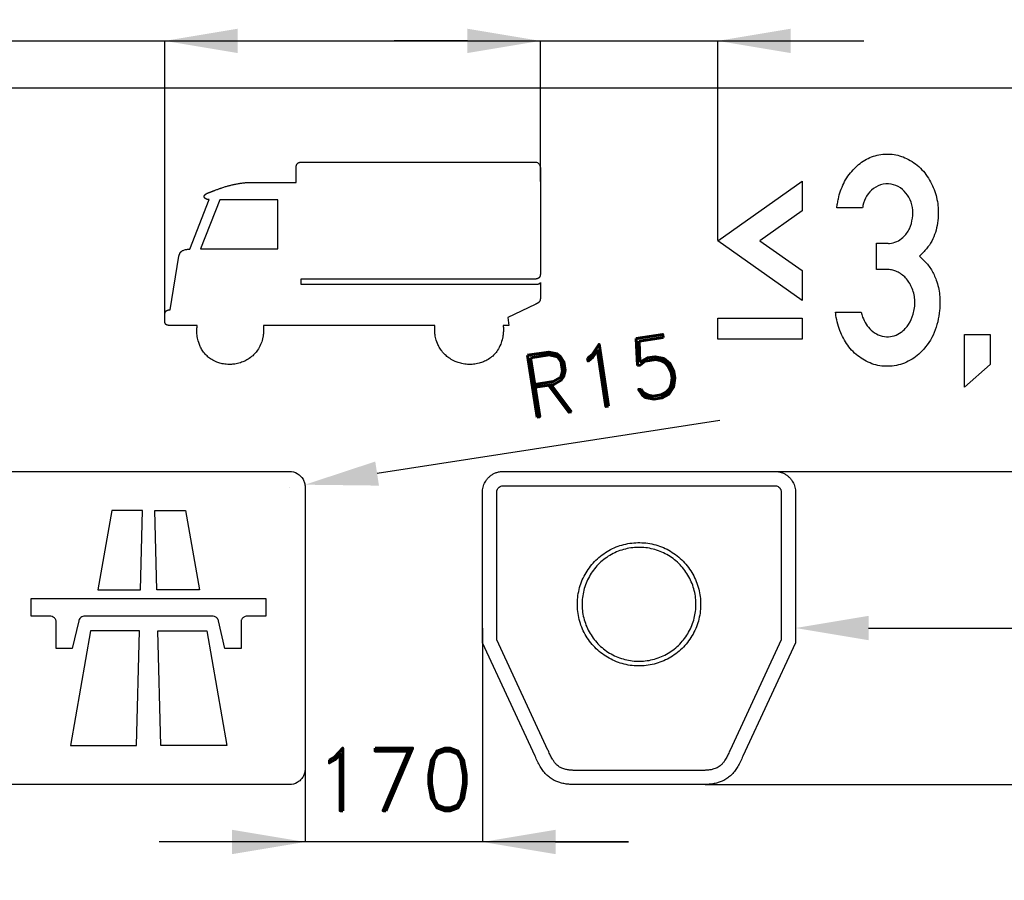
# Model space of a CAD drawing. Header units: millimetres. Extents: x -411 to 11679, y -762 to 3466.
# Tile 6 of 19: x 891 to 1835, y 1901 to 2725. Entities that reach past the tile are written whole.
import ezdxf

# ---------------------------------------------------------------- set-up
doc = ezdxf.new("R2010")
doc.units = ezdxf.units.MM
doc.header["$LTSCALE"] = 5
doc.layers.add('Kóty', color=2, linetype='Continuous')
doc.layers.add('Značka', color=7, linetype='Continuous')
doc.styles.get("Standard").update_dxf_attribs({"font": 'romand.shx', "height": 60})
doc.dimstyles.get("Standard").update_dxf_attribs({"dimtxt": 60, "dimasz": 70, "dimexe": 0.18, "dimexo": 0.0625, "dimgap": 30, "dimtad": 1, "dimdec": 0, "dimzin": 0, "dimdsep": 46, "dimtxsty": 'Standard', "dimcen": 0.09, "dimadec": 0, "dimazin": 0, "dimtfac": 1, "dimtdec": 0, "dimtofl": 0, "dimtmove": 0, "dimatfit": 3, "dimfxl": 1, "dimtolj": 1, "dimtzin": 0, "dimarcsym": 0})

# ---------------------------------------------------------------- blocks, each defined once
blk = doc.blocks.new('*D7')
at = {"layer": 'Defpoints', "color": 0, "transparency": 16777216}
for p in [(1615.28, 2292.5), (2650, 2292.5), (1548.26, 1992.5)]:
    blk.add_point(p, dxfattribs=at)
at = {"layer": 'Kóty', "color": 0, "lineweight": -2, "transparency": 16777216}
for p, q in [((1615.34, 2292.5), (2650.18, 2292.5)), ((2650, 2062.5), (2650, 2222.5)), ((1548.32, 1992.5), (2650.18, 1992.5))]:
    blk.add_line(p, q, dxfattribs=at)
at = {"layer": 'Kóty', "color": 0, "transparency": 16777216}
for points in [[(2638.33, 2222.5), (2661.67, 2222.5), (2650, 2292.5)], [(2638.33, 2062.5), (2661.67, 2062.5), (2650, 1992.5)]]:
    blk.add_solid(points, dxfattribs=at)
at = {"layer": 'Kóty', "color": 0, "transparency": 16777216, "insert": (2590, 2142.5), "char_height": 60, "attachment_point": 5, "rotation": 90}
blk.add_mtext('\\A1;300', dxfattribs=at)
blk = doc.blocks.new('*D12')
at = {"layer": 'Defpoints', "color": 0, "transparency": 16777216}
for p in [(1030.47, 2705), (860.47, 2456.74), (1030.47, 2439.32)]:
    blk.add_point(p, dxfattribs=at)
at = {"layer": 'Kóty', "color": 0, "lineweight": -2, "transparency": 16777216}
for p, q in [((790.47, 2705), (720.47, 2705)), ((860.47, 2456.8), (860.47, 2705.18)), ((1030.47, 2439.39), (1030.47, 2705.18)), ((1100.47, 2705), (1170.47, 2705))]:
    blk.add_line(p, q, dxfattribs=at)
at = {"layer": 'Kóty', "color": 0, "transparency": 16777216}
for points in [[(790.47, 2716.67), (790.47, 2693.33), (860.47, 2705)], [(1100.47, 2716.67), (1100.47, 2693.33), (1030.47, 2705)]]:
    blk.add_solid(points, dxfattribs=at)
at = {"layer": 'Kóty', "color": 0, "transparency": 16777216, "insert": (945.47, 2765), "char_height": 60, "attachment_point": 5}
blk.add_mtext('\\A1;170', dxfattribs=at)
blk = doc.blocks.new('*D13')
at = {"layer": 'Defpoints', "color": 0, "transparency": 16777216}
for p in [(1390.47, 2705), (1390.47, 2570.09), (1030.47, 2438.76)]:
    blk.add_point(p, dxfattribs=at)
at = {"layer": 'Kóty', "color": 0, "lineweight": -2, "transparency": 16777216}
for p, q in [((1030.47, 2438.82), (1030.47, 2705.18)), ((1100.47, 2705), (1320.47, 2705)), ((1390.47, 2570.15), (1390.47, 2705.18))]:
    blk.add_line(p, q, dxfattribs=at)
at = {"layer": 'Kóty', "color": 0, "transparency": 16777216}
for points in [[(1100.47, 2716.67), (1100.47, 2693.33), (1030.47, 2705)], [(1320.47, 2716.67), (1320.47, 2693.33), (1390.47, 2705)]]:
    blk.add_solid(points, dxfattribs=at)
at = {"layer": 'Kóty', "color": 0, "transparency": 16777216, "insert": (1210.47, 2765), "char_height": 60, "attachment_point": 5}
blk.add_mtext('\\A1;360', dxfattribs=at)
blk = doc.blocks.new('*D15')
at = {"layer": 'Defpoints', "color": 0, "transparency": 16777216}
for p in [(1150, 2277.5), (1164.82, 2279.79)]:
    blk.add_point(p, dxfattribs=at)
at = {"layer": 'Kóty', "color": 0, "lineweight": -2, "transparency": 16777216}
for p, q in [((1562.42, 2341.18), (1234, 2290.47)), ((1149.91, 2277.5), (1150.09, 2277.5)), ((1150, 2277.41), (1150, 2277.59))]:
    blk.add_line(p, q, dxfattribs=at)
at = {"layer": 'Kóty', "color": 0, "transparency": 16777216}
blk.add_solid([(1232.22, 2302), (1235.78, 2278.94), (1164.82, 2279.79)], dxfattribs=at)
at = {"layer": 'Kóty', "color": 0, "transparency": 16777216, "insert": (1448.79, 2384.34), "char_height": 60, "attachment_point": 5, "rotation": 8.77697}
blk.add_mtext('\\A1;R15', dxfattribs=at)

msp = doc.modelspace()

# ---------------------------------------------------------------- linework, layer by layer
at = {"layer": 'Kóty'}
for p, q in [((445.47, 2705.18), (1700.47, 2705)), ((1320.47, 2705), (1250.47, 2705)), ((1390.47, 2570.153), (1390.47, 2705.18)), ((1560.47, 2513.633), (1560.47, 2705.18)), ((1165, 2142.438), (1165, 1937.32)), ((1335, 2142.438), (1335, 1937.32)), ((1635, 2142.562), (1635, 2142.68)), ((1635, 2142.617), (1635, 2142.32)), ((1705, 2142.5), (2305, 2142.5)), ((1475, 1937.5), (1025, 1937.5)), ((1405, 1937.5), (1475, 1937.5))]:
    msp.add_line(p, q, dxfattribs=at)
for points in [[(1320.47, 2716.667), (1320.47, 2693.333), (1390.47, 2705)], [(1630.47, 2716.667), (1630.47, 2693.333), (1560.47, 2705)], [(1705, 2154.167), (1705, 2130.833), (1635, 2142.5)], [(1095, 1949.167), (1095, 1925.833), (1165, 1937.5)], [(1405, 1949.167), (1405, 1925.833), (1335, 1937.5)]]:
    msp.add_solid(points, dxfattribs=at)
at = {"layer": 'Značka', "color": 5}
for points in [[(125, 1335), (125, 2610), (125.001, 2610.2), (125.002, 2610.39, -0.0321833), (125.454, 2616.85, -0.0354404), (126.772, 2623.19, -0.0362574), (128.847, 2629.33, -0.0344292), (131.764, 2635.11, -0.0337112), (135.358, 2640.5, -0.0340965), (139.645, 2645.36, -0.034216), (144.497, 2649.65, -0.0342259), (149.887, 2653.24), (155.674, 2656.13), (161.806, 2658.23), (168.154, 2659.57), (174.607, 2660), (174.804, 2660), (175, 2660), (2325, 2660)], [(1697.97, 2445.06), (1698.62, 2442.73, 0.0137806), (1699.35, 2440.42, 0.0601142), (1702.65, 2433.69, 0.0697726), (1707.6, 2427.98, 0.0825594), (1714.38, 2423.46, 0.0995781), (1722.21, 2421.62, 0.0931066), (1729.58, 2422.53, 0.0814369), (1736.25, 2425.9, 0.101111), (1743.45, 2433.43, 0.0752149), (1747.69, 2443.12, 0.083059), (1749.39, 2455.57, 0.092756), (1746.72, 2467.79, 0.0842296), (1741.42, 2476.9, 0.104839), (1733.31, 2483.35, 0.0502634), (1729.23, 2485.06, 0.0505879), (1724.9, 2485.92), (1723.94, 2486), (1722.97, 2486.06), (1712.49, 2486.06), (1712.49, 2511.06), (1723.34, 2511.06), (1724.27, 2511.03), (1725.19, 2511.02, 0.105192), (1731.97, 2512.7, 0.0795176), (1737.88, 2516.79, 0.100498), (1744.15, 2525.05, 0.0833774), (1747.06, 2535.02, 0.0813436), (1747.05, 2545.38, 0.0915791), (1743.53, 2555.13, 0.0924733), (1737.46, 2562.73, 0.116366), (1728.99, 2567.21, 0.12218), (1719.03, 2567.61, 0.113933), (1709.82, 2563.5, 0.105722), (1703.16, 2556.33, 0.0858689), (1699.65, 2547.29), (1699.4, 2546.15), (1699.17, 2545), (1674.56, 2545, -0.0040126), (1675.23, 2549.33, -0.0120649), (1676.05, 2553.65, -0.0618877), (1681.19, 2568.49, -0.0763862), (1690.21, 2581.44, -0.0790237), (1701.41, 2590.72, -0.0901691), (1714.95, 2595.77, -0.0913958), (1729.41, 2596.12, -0.0860171), (1743.16, 2591.48, -0.090025), (1756.15, 2581.6, -0.0745431), (1765.33, 2568.04, -0.0684636), (1770.6, 2553.19, -0.0665008), (1771.72, 2537.35, -0.0782209), (1768.3, 2519.38, -0.1023), (1759.08, 2504.08, -0.0193088), (1756.45, 2501.28), (1753.68, 2498.6), (1756.25, 2496.35), (1758.73, 2494, -0.0578461), (1765.26, 2485.57, -0.0524943), (1769.83, 2475.88, -0.0655461), (1773.14, 2461.58, -0.0527368), (1773, 2446.73, -0.076081), (1767.94, 2425.59, -0.103116), (1756.02, 2407.75, -0.0869684), (1743.12, 2398.02, -0.0962115), (1727.68, 2393.5, -0.0946051), (1712.07, 2394.58, -0.0884935), (1697.81, 2401.12, -0.0830978), (1686.25, 2411.78, -0.0695394), (1678.4, 2425.4, -0.0360157), (1675.5, 2433.59, -0.0348343), (1673.8, 2442.06), (1673.6, 2443.56), (1673.42, 2445.06), (1697.97, 2445.06)], [(1289.44, 2432.33), (1125.07, 2432.33), (1125.07, 2432.27), (1125.07, 2432.21), (1125.1, 2431.76), (1125.12, 2431.32), (1125.14, 2430.9), (1125.16, 2430.47), (1125.17, 2430.05), (1125.19, 2429.63), (1125.19, 2429.29), (1125.2, 2428.95), (1125.21, 2428.59), (1125.21, 2428.23), (1125.21, 2428.16), (1125.21, 2428.1), (1125.21, 2427.86), (1125.2, 2427.62, -0.0035577), (1125.19, 2427.14), (1125.18, 2426.66, -0.0078405), (1125.11, 2425.47, -0.0081733), (1125.01, 2424.27, -0.0115686), (1124.82, 2422.68, -0.0120307), (1124.55, 2421.09), (1124.22, 2419.53), (1123.8, 2417.98), (1123.42, 2416.75), (1122.99, 2415.55), (1122.36, 2414.07), (1121.67, 2412.63), (1120.97, 2411.25), (1120.2, 2409.91), (1119.5, 2408.82), (1118.75, 2407.77), (1117.95, 2406.76), (1117.11, 2405.78), (1116.41, 2405.02), (1115.68, 2404.29), (1114.73, 2403.42), (1113.75, 2402.58), (1112.59, 2401.65), (1111.39, 2400.78), (1110.35, 2400.1), (1109.29, 2399.46), (1108.21, 2398.87), (1107.1, 2398.31), (1106.2, 2397.9), (1105.29, 2397.52), (1104.13, 2397.09), (1102.96, 2396.69), (1101.56, 2396.26), (1100.13, 2395.89), (1098.94, 2395.63), (1097.73, 2395.41), (1096.52, 2395.24), (1095.3, 2395.12), (1094.33, 2395.05), (1093.35, 2395.02), (1092.12, 2395.01), (1090.9, 2395.05), (1089.45, 2395.13), (1088, 2395.28), (1086.8, 2395.45), (1085.6, 2395.67), (1084.42, 2395.93), (1083.25, 2396.24), (1082.32, 2396.52), (1081.4, 2396.84), (1080.26, 2397.27), (1079.14, 2397.75), (1077.81, 2398.37), (1076.5, 2399.06), (1075.44, 2399.68), (1074.41, 2400.35), (1073.41, 2401.06), (1072.45, 2401.82), (1071.7, 2402.45), (1070.97, 2403.12), (1070.11, 2403.98), (1069.28, 2404.88), (1068.42, 2405.88), (1067.6, 2406.92), (1066.96, 2407.82), (1066.36, 2408.74), (1065.79, 2409.69), (1065.26, 2410.65), (1064.86, 2411.44), (1064.48, 2412.24), (1064.05, 2413.25), (1063.64, 2414.28), (1063.06, 2415.9), (1062.56, 2417.55), (1062.2, 2418.94), (1061.9, 2420.34), (1061.66, 2421.76), (1061.48, 2423.18), (1061.37, 2424.32, -0.0109956), (1061.31, 2425.46, -0.010608), (1061.3, 2426.89, -0.0021378), (1061.32, 2428.31, -0.0002491), (1061.33, 2428.82, -0.0028886), (1061.34, 2429.33), (1061.35, 2429.71), (1061.37, 2430.1), (1061.39, 2430.48), (1061.41, 2430.86), (1061.43, 2431.17), (1061.45, 2431.48), (1061.47, 2431.84), (1061.5, 2432.2), (1061.5, 2432.27), (1061.5, 2432.33), (1036.28, 2432.34), (1036.28, 2432.34), (1036.27, 2432.34), (1036.23, 2432.34), (1036.19, 2432.33), (1036.15, 2432.33), (1036.12, 2432.33), (1036.08, 2432.33), (1036.04, 2432.33), (1036.01, 2432.33), (1035.98, 2432.33), (1035.94, 2432.33), (1035.9, 2432.33), (1035.63, 2432.33), (1035.36, 2432.34), (1035.14, 2432.34), (1034.91, 2432.35), (1034.69, 2432.37), (1034.46, 2432.39), (1034.28, 2432.4), (1034.1, 2432.43), (1033.88, 2432.46), (1033.66, 2432.51), (1033.5, 2432.54), (1033.34, 2432.57), (1033.21, 2432.6), (1033.08, 2432.64), (1032.95, 2432.68), (1032.83, 2432.72), (1032.73, 2432.76), (1032.63, 2432.8), (1032.5, 2432.85), (1032.38, 2432.9), (1032.29, 2432.95), (1032.2, 2432.99), (1032.12, 2433.04), (1032.05, 2433.08), (1031.97, 2433.12), (1031.9, 2433.17), (1031.84, 2433.21), (1031.79, 2433.25), (1031.72, 2433.3), (1031.66, 2433.36), (1031.58, 2433.42), (1031.51, 2433.48), (1031.45, 2433.54), (1031.39, 2433.59), (1031.34, 2433.65), (1031.29, 2433.71), (1031.24, 2433.76), (1031.2, 2433.81), (1031.16, 2433.88), (1031.11, 2433.94), (1031.05, 2434.02), (1031, 2434.1), (1030.96, 2434.17), (1030.92, 2434.25), (1030.88, 2434.32), (1030.85, 2434.39), (1030.82, 2434.45), (1030.8, 2434.51), (1030.77, 2434.59), (1030.74, 2434.66), (1030.71, 2434.75), (1030.68, 2434.83), (1030.66, 2434.9), (1030.64, 2434.97), (1030.62, 2435.04), (1030.6, 2435.11), (1030.59, 2435.17), (1030.58, 2435.23), (1030.56, 2435.3), (1030.55, 2435.37), (1030.53, 2435.48), (1030.52, 2435.59), (1030.51, 2435.68), (1030.5, 2435.77), (1030.49, 2435.86), (1030.48, 2435.95), (1030.48, 2436.02), (1030.47, 2436.09), (1030.47, 2436.18), (1030.47, 2436.27), (1030.47, 2436.3), (1030.47, 2436.33), (1030.47, 2436.36), (1030.47, 2436.39), (1030.47, 2436.41), (1030.47, 2436.44), (1030.47, 2436.46), (1030.47, 2436.48), (1030.47, 2436.51), (1030.47, 2436.54), (1030.47, 2436.62), (1030.47, 2436.71), (1030.47, 2436.88), (1030.47, 2437.05), (1030.47, 2437.47), (1030.47, 2437.9), (1030.47, 2438.47), (1030.47, 2439.04), (1030.47, 2439.61), (1030.47, 2440.17), (1030.47, 2440.63), (1030.47, 2441.08), (1030.47, 2441.65), (1030.47, 2442.22), (1030.47, 2442.46, -0.0061432), (1030.48, 2442.7), (1030.49, 2442.9), (1030.5, 2443.1), (1030.52, 2443.29), (1030.55, 2443.49), (1030.57, 2443.65), (1030.59, 2443.81), (1030.63, 2444), (1030.68, 2444.19), (1030.71, 2444.33), (1030.75, 2444.47), (1030.78, 2444.58), (1030.82, 2444.69), (1030.85, 2444.81), (1030.9, 2444.92), (1030.93, 2445), (1030.97, 2445.09), (1031.02, 2445.2), (1031.08, 2445.3), (1031.14, 2445.41), (1031.2, 2445.52), (1031.25, 2445.61), (1031.31, 2445.7), (1031.37, 2445.78), (1031.44, 2445.87), (1031.49, 2445.93), (1031.54, 2446), (1031.62, 2446.07), (1031.69, 2446.15), (1031.78, 2446.23), (1031.87, 2446.32), (1031.95, 2446.38), (1032.03, 2446.45), (1032.11, 2446.51), (1032.2, 2446.56), (1032.27, 2446.61), (1032.34, 2446.65), (1032.43, 2446.7), (1032.52, 2446.75), (1032.64, 2446.81), (1032.76, 2446.87), (1032.86, 2446.92), (1032.97, 2446.96), (1033.07, 2447), (1033.18, 2447.03), (1033.27, 2447.06), (1033.35, 2447.08), (1033.46, 2447.11), (1033.57, 2447.14), (1033.65, 2447.16), (1033.74, 2447.18), (1033.81, 2447.2), (1033.88, 2447.21), (1033.95, 2447.22), (1034.02, 2447.23), (1034.07, 2447.24), (1034.13, 2447.25), (1034.2, 2447.26), (1034.27, 2447.27), (1034.4, 2447.29), (1034.53, 2447.31), (1034.64, 2447.32), (1034.75, 2447.33), (1034.86, 2447.34), (1034.96, 2447.34), (1035.05, 2447.35), (1035.14, 2447.35), (1035.25, 2447.36), (1035.36, 2447.36), (1035.4, 2447.36), (1035.44, 2447.36), (1035.47, 2447.36), (1035.51, 2447.37), (1035.55, 2447.37), (1035.58, 2447.37), (1035.61, 2447.37), (1035.64, 2447.37), (1035.67, 2447.37), (1035.7, 2447.37), (1035.71, 2447.37), (1035.71, 2447.37), (1044.04, 2498.86), (1044.04, 2498.88), (1044.05, 2498.89), (1044.05, 2498.9), (1044.05, 2498.93), (1044.06, 2498.96), (1044.08, 2499.02), (1044.09, 2499.09), (1044.11, 2499.17), (1044.13, 2499.26), (1044.15, 2499.35), (1044.17, 2499.44), (1044.18, 2499.51), (1044.2, 2499.58), (1044.22, 2499.65), (1044.23, 2499.72), (1044.24, 2499.74), (1044.24, 2499.75), (1044.27, 2499.81), (1044.29, 2499.88), (1044.34, 2500), (1044.38, 2500.13), (1044.5, 2500.43), (1044.62, 2500.73), (1044.78, 2501.11), (1044.96, 2501.48), (1045.16, 2501.84), (1045.38, 2502.18), (1045.57, 2502.46), (1045.79, 2502.71), (1046.05, 2502.99), (1046.32, 2503.25), (1046.38, 2503.3), (1046.43, 2503.34), (1046.43, 2503.35), (1046.44, 2503.35), (1046.45, 2503.36), (1046.45, 2503.36), (1046.46, 2503.37), (1046.47, 2503.38), (1046.48, 2503.39), (1046.5, 2503.4), (1046.5, 2503.4), (1046.51, 2503.41), (1046.52, 2503.42), (1046.53, 2503.43), (1046.62, 2503.49), (1046.7, 2503.56), (1046.88, 2503.68), (1047.06, 2503.8), (1047.54, 2504.08), (1048.03, 2504.32), (1048.74, 2504.6), (1049.47, 2504.83), (1050.23, 2505.02), (1051, 2505.17), (1051.6, 2505.27), (1052.21, 2505.34), (1052.83, 2505.4), (1053.45, 2505.44), (1053.56, 2505.45), (1053.66, 2505.45), (1053.67, 2505.45), (1053.68, 2505.46), (1053.71, 2505.46), (1053.73, 2505.46), (1053.78, 2505.47), (1053.84, 2505.47), (1053.91, 2505.48), (1053.99, 2505.48), (1054.06, 2505.49), (1054.14, 2505.49), (1054.2, 2505.49), (1054.26, 2505.5), (1054.32, 2505.5), (1054.39, 2505.5), (1054.4, 2505.5), (1054.41, 2505.5), (1072.99, 2553.05), (1072.98, 2553.05), (1072.98, 2553.05), (1072.93, 2553.04), (1072.89, 2553.04), (1072.85, 2553.04), (1072.82, 2553.04), (1072.78, 2553.03), (1072.74, 2553.03), (1072.7, 2553.03), (1072.67, 2553.03), (1072.63, 2553.03), (1072.59, 2553.03), (1072.34, 2553.03), (1072.09, 2553.04), (1071.88, 2553.05), (1071.67, 2553.08), (1071.46, 2553.11), (1071.26, 2553.15), (1071.09, 2553.19), (1070.93, 2553.23), (1070.73, 2553.29), (1070.53, 2553.36), (1070.35, 2553.42), (1070.18, 2553.49), (1070.04, 2553.55), (1069.91, 2553.62), (1069.77, 2553.69), (1069.64, 2553.77), (1069.54, 2553.83), (1069.44, 2553.9), (1069.32, 2553.99), (1069.2, 2554.09), (1069.11, 2554.16), (1069.02, 2554.24), (1068.96, 2554.31), (1068.89, 2554.38), (1068.83, 2554.45), (1068.76, 2554.52), (1068.72, 2554.58), (1068.67, 2554.64), (1068.62, 2554.72), (1068.57, 2554.8), (1068.51, 2554.89), (1068.46, 2554.99), (1068.43, 2555.07), (1068.39, 2555.15), (1068.36, 2555.23), (1068.34, 2555.32), (1068.32, 2555.38), (1068.3, 2555.45), (1068.29, 2555.54), (1068.28, 2555.63), (1068.27, 2555.74), (1068.26, 2555.85, -0.0171825), (1068.27, 2555.94), (1068.27, 2556.03), (1068.28, 2556.12), (1068.3, 2556.22), (1068.32, 2556.29), (1068.34, 2556.36), (1068.36, 2556.45), (1068.39, 2556.54), (1068.44, 2556.66), (1068.5, 2556.78), (1068.55, 2556.88), (1068.6, 2556.98), (1068.66, 2557.08), (1068.73, 2557.17), (1068.78, 2557.24), (1068.84, 2557.31), (1068.91, 2557.4), (1068.98, 2557.48), (1069.1, 2557.61), (1069.23, 2557.74), (1069.34, 2557.84), (1069.45, 2557.94), (1069.56, 2558.03), (1069.68, 2558.12), (1069.77, 2558.19), (1069.87, 2558.26), (1069.99, 2558.35), (1070.11, 2558.43), (1070.38, 2558.6), (1070.66, 2558.77), (1070.89, 2558.9), (1071.13, 2559.02), (1071.37, 2559.14), (1071.61, 2559.25), (1071.81, 2559.34), (1072, 2559.42), (1072.25, 2559.52), (1072.5, 2559.61), (1072.59, 2559.64), (1072.67, 2559.67), (1072.74, 2559.7), (1072.82, 2559.72), (1072.89, 2559.75), (1072.96, 2559.77), (1073.02, 2559.79), (1073.07, 2559.81), (1073.14, 2559.84), (1073.22, 2559.86), (1073.28, 2559.89), (1073.35, 2559.91), (1073.4, 2559.93), (1073.46, 2559.95), (1073.51, 2559.96), (1073.56, 2559.98), (1073.61, 2560), (1073.65, 2560.01), (1073.71, 2560.03), (1073.76, 2560.05), (1073.91, 2560.1), (1074.05, 2560.16), (1074.18, 2560.2), (1074.3, 2560.24), (1074.42, 2560.29), (1074.54, 2560.33), (1074.64, 2560.37), (1074.74, 2560.41), (1074.86, 2560.45), (1074.98, 2560.5), (1075.43, 2560.67), (1075.89, 2560.84), (1076.27, 2560.98), (1076.64, 2561.13), (1077.02, 2561.27), (1077.4, 2561.42), (1077.7, 2561.53), (1078, 2561.65), (1078.38, 2561.79), (1078.76, 2561.94), (1079.53, 2562.23), (1080.31, 2562.52), (1080.95, 2562.76), (1081.6, 2563), (1082.25, 2563.23), (1082.9, 2563.46), (1083.42, 2563.65), (1083.94, 2563.83), (1084.59, 2564.05), (1085.24, 2564.27), (1086.17, 2564.59), (1087.11, 2564.89), (1087.89, 2565.14), (1088.67, 2565.38), (1089.45, 2565.61), (1090.24, 2565.84), (1090.87, 2566.02), (1091.5, 2566.2), (1092.29, 2566.41), (1093.08, 2566.61), (1093.92, 2566.82), (1094.76, 2567.03), (1095.46, 2567.19), (1096.16, 2567.35), (1096.87, 2567.51), (1097.57, 2567.65), (1098.14, 2567.77), (1098.71, 2567.88), (1099.41, 2568.01), (1100.12, 2568.14), (1101.08, 2568.3), (1102.04, 2568.47), (1102.84, 2568.6), (1103.64, 2568.72), (1104.44, 2568.83), (1105.24, 2568.93), (1105.89, 2569.01), (1106.53, 2569.07), (1107.22, 2569.13), (1107.9, 2569.18), (1108.02, 2569.18), (1108.15, 2569.19), (1108.17, 2569.19), (1108.19, 2569.19), (1108.23, 2569.2), (1108.28, 2569.2), (1108.39, 2569.2), (1108.5, 2569.21), (1108.64, 2569.22), (1108.79, 2569.23), (1108.94, 2569.23), (1109.08, 2569.24), (1109.2, 2569.25), (1109.32, 2569.25), (1109.44, 2569.26), (1109.57, 2569.27), (1109.59, 2569.27), (1109.61, 2569.27), (1156.33, 2569.27), (1156.33, 2582.79), (1156.33, 2582.79), (1156.33, 2582.8), (1156.33, 2582.85), (1156.33, 2582.89), (1156.33, 2582.94), (1156.33, 2582.98), (1156.33, 2583.03), (1156.33, 2583.07), (1156.34, 2583.11), (1156.34, 2583.15), (1156.34, 2583.19), (1156.34, 2583.24), (1156.35, 2583.53), (1156.37, 2583.81), (1156.38, 2584.05), (1156.41, 2584.29), (1156.44, 2584.53), (1156.47, 2584.77), (1156.5, 2584.96), (1156.54, 2585.15), (1156.59, 2585.38), (1156.65, 2585.62), (1156.7, 2585.78), (1156.74, 2585.94), (1156.79, 2586.07), (1156.83, 2586.2), (1156.88, 2586.32), (1156.94, 2586.45), (1156.98, 2586.55), (1157.03, 2586.65), (1157.09, 2586.77), (1157.16, 2586.89), (1157.22, 2586.99), (1157.29, 2587.1), (1157.35, 2587.18), (1157.41, 2587.27), (1157.47, 2587.35), (1157.54, 2587.43), (1157.6, 2587.49), (1157.65, 2587.55), (1157.72, 2587.62), (1157.8, 2587.69), (1157.89, 2587.77), (1157.98, 2587.85), (1158.06, 2587.91), (1158.15, 2587.97), (1158.23, 2588.03), (1158.32, 2588.08), (1158.39, 2588.12), (1158.46, 2588.16), (1158.55, 2588.21), (1158.64, 2588.25), (1158.78, 2588.32), (1158.92, 2588.38), (1159.05, 2588.43), (1159.17, 2588.47), (1159.3, 2588.51), (1159.42, 2588.55), (1159.52, 2588.58), (1159.63, 2588.6), (1159.75, 2588.63), (1159.88, 2588.66), (1160.01, 2588.68), (1160.14, 2588.71), (1160.25, 2588.72), (1160.35, 2588.74), (1160.46, 2588.75), (1160.57, 2588.76), (1160.66, 2588.77), (1160.74, 2588.78), (1160.85, 2588.79), (1160.96, 2588.8), (1161.16, 2588.82), (1161.35, 2588.83), (1161.52, 2588.83), (1161.68, 2588.84), (1161.85, 2588.84), (1162.01, 2588.85), (1162.15, 2588.85), (1162.28, 2588.85), (1162.42, 2588.84), (1162.56, 2588.84), (1162.58, 2588.84), (1162.61, 2588.84), (1385.72, 2588.84), (1385.86, 2588.84), (1385.99, 2588.83), (1386.8, 2588.71), (1387.56, 2588.42), (1388.19, 2588.04), (1388.74, 2587.55), (1389.27, 2586.91), (1389.7, 2586.2), (1390.01, 2585.5), (1390.23, 2584.77), (1390.4, 2583.99, -0.0325177), (1390.47, 2583.19), (1390.47, 2583.07), (1390.47, 2582.95), (1390.47, 2582.94), (1390.47, 2581.43), (1390.47, 2579.92), (1390.47, 2576.89), (1390.47, 2573.87), (1390.47, 2566.31), (1390.47, 2558.76), (1390.47, 2548.68), (1390.47, 2538.6), (1390.47, 2528.53), (1390.47, 2518.45), (1390.47, 2510.39), (1390.47, 2502.33), (1390.47, 2493.76), (1390.47, 2485.2), (1390.47, 2483.69), (1390.47, 2482.18), (1390.47, 2482.14), (1390.47, 2482.11), (1390.47, 2482.05), (1390.47, 2481.98), (1390.47, 2481.83, -0.0022991), (1390.46, 2481.67), (1390.45, 2481.45), (1390.44, 2481.24), (1390.42, 2481.03), (1390.4, 2480.82), (1390.38, 2480.65), (1390.35, 2480.48), (1390.31, 2480.27), (1390.27, 2480.07), (1390.24, 2479.93), (1390.2, 2479.78), (1390.17, 2479.67), (1390.13, 2479.55), (1390.09, 2479.44), (1390.05, 2479.33), (1390.01, 2479.24), (1389.97, 2479.15), (1389.92, 2479.04), (1389.86, 2478.93), (1389.79, 2478.81), (1389.72, 2478.69), (1389.66, 2478.6), (1389.59, 2478.5), (1389.52, 2478.41), (1389.44, 2478.32), (1389.38, 2478.25), (1389.32, 2478.19), (1389.23, 2478.1), (1389.15, 2478.03), (1389.03, 2477.92), (1388.91, 2477.83), (1388.81, 2477.75), (1388.71, 2477.68), (1388.6, 2477.61), (1388.49, 2477.55), (1388.4, 2477.5), (1388.31, 2477.45), (1388.19, 2477.4), (1388.07, 2477.34), (1387.9, 2477.27), (1387.72, 2477.2), (1387.57, 2477.15), (1387.42, 2477.1), (1387.27, 2477.06), (1387.12, 2477.02), (1387, 2476.99), (1386.87, 2476.96), (1386.72, 2476.93), (1386.56, 2476.9), (1386.27, 2476.84), (1385.97, 2476.8), (1385.72, 2476.77), (1385.46, 2476.74), (1385.21, 2476.72), (1384.96, 2476.7), (1384.76, 2476.69), (1384.56, 2476.69), (1384.31, 2476.68), (1384.05, 2476.68), (1383.99, 2476.68), (1383.93, 2476.68), (1383.87, 2476.68), (1383.82, 2476.67), (1383.77, 2476.67), (1383.72, 2476.67), (1383.67, 2476.67), (1383.63, 2476.67), (1383.59, 2476.67), (1383.54, 2476.67), (1383.53, 2476.67), (1383.53, 2476.67), (1161.01, 2476.69), (1161.01, 2471.91), (1384.61, 2471.91), (1386.24, 2471.91), (1386.26, 2471.91), (1386.28, 2471.91), (1386.42, 2471.91), (1386.56, 2471.91), (1386.7, 2471.91), (1386.83, 2471.91), (1386.96, 2471.91), (1387.1, 2471.92), (1387.2, 2471.92), (1387.31, 2471.93), (1387.44, 2471.93), (1387.57, 2471.94), (1387.72, 2471.96), (1387.87, 2471.97), (1387.99, 2471.99), (1388.12, 2472.01), (1388.24, 2472.03), (1388.36, 2472.05), (1388.46, 2472.07), (1388.56, 2472.1), (1388.68, 2472.13), (1388.79, 2472.17), (1388.91, 2472.2), (1389.03, 2472.25), (1389.13, 2472.28), (1389.23, 2472.33), (1389.32, 2472.37), (1389.42, 2472.42), (1389.49, 2472.46), (1389.56, 2472.5), (1389.65, 2472.56), (1389.74, 2472.62), (1389.82, 2472.68), (1389.91, 2472.74), (1389.97, 2472.8), (1390.04, 2472.86), (1390.1, 2472.92), (1390.17, 2472.99), (1390.21, 2473.04), (1390.26, 2473.1), (1390.31, 2473.17), (1390.36, 2473.24), (1390.38, 2473.26), (1390.39, 2473.27), (1390.4, 2473.29), (1390.41, 2473.31), (1390.42, 2473.32), (1390.43, 2473.34), (1390.44, 2473.35), (1390.45, 2473.36), (1390.46, 2473.38), (1390.47, 2473.4), (1390.47, 2458.28), (1390.47, 2458.25), (1390.47, 2458.22), (1390.47, 2458.19), (1390.47, 2458.16), (1390.47, 2458.13), (1390.47, 2458.1), (1390.47, 2458.08), (1390.46, 2458.06), (1390.46, 2458.03), (1390.46, 2458), (1390.46, 2457.97), (1390.46, 2457.95), (1390.46, 2457.9), (1390.46, 2457.85), (1390.45, 2457.73), (1390.43, 2457.61), (1390.41, 2457.45), (1390.39, 2457.29), (1390.36, 2457.13), (1390.32, 2456.97), (1390.29, 2456.84), (1390.26, 2456.71), (1390.21, 2456.56), (1390.15, 2456.4), (1390.09, 2456.25), (1390.03, 2456.1), (1389.97, 2455.97), (1389.91, 2455.85), (1389.85, 2455.72), (1389.78, 2455.6), (1389.72, 2455.51), (1389.66, 2455.42), (1389.58, 2455.3), (1389.5, 2455.19), (1389.39, 2455.05), (1389.27, 2454.91), (1389.17, 2454.79), (1389.07, 2454.68), (1388.96, 2454.57), (1388.85, 2454.47), (1388.76, 2454.39), (1388.66, 2454.31), (1388.55, 2454.21), (1388.43, 2454.11), (1388.29, 2454.01), (1388.15, 2453.9), (1388.03, 2453.82), (1387.91, 2453.74), (1387.78, 2453.66), (1387.66, 2453.58), (1387.56, 2453.52), (1387.46, 2453.46), (1387.33, 2453.39), (1387.21, 2453.32), (1387.03, 2453.22), (1386.86, 2453.13), (1386.71, 2453.05), (1386.56, 2452.98), (1386.41, 2452.91), (1386.26, 2452.84), (1386.14, 2452.78), (1386.02, 2452.73), (1385.89, 2452.67), (1385.76, 2452.61), (1385.74, 2452.6), (1385.72, 2452.59), (1385.71, 2452.59), (1385.69, 2452.58), (1385.68, 2452.57), (1385.66, 2452.56), (1385.63, 2452.55), (1385.61, 2452.54), (1385.58, 2452.53), (1385.56, 2452.52), (1385.54, 2452.51), (1385.52, 2452.5), (1385.49, 2452.49), (1385.47, 2452.48), (1359.14, 2440.05), (1360.11, 2432.33), (1354.93, 2432.33), (1354.93, 2432.27), (1354.93, 2432.2), (1354.94, 2431.69), (1354.96, 2431.19), (1354.98, 2430.69), (1354.99, 2430.18), (1355.01, 2429.67), (1355.02, 2429.16), (1355.03, 2428.75), (1355.03, 2428.35), (1355.03, 2427.95, -0.0054134), (1355.02, 2427.54), (1355.02, 2427.47), (1355.02, 2427.41), (1355.01, 2427.16), (1355, 2426.91), (1354.98, 2426.41), (1354.95, 2425.91, -0.0072492), (1354.85, 2424.66, -0.0077144), (1354.72, 2423.41, -0.0110583), (1354.48, 2421.76, -0.0118266), (1354.17, 2420.11), (1353.8, 2418.48), (1353.34, 2416.88), (1352.92, 2415.61), (1352.44, 2414.36), (1351.76, 2412.84), (1351.01, 2411.35), (1350.27, 2409.97), (1349.46, 2408.64), (1348.74, 2407.56), (1347.95, 2406.52), (1347.12, 2405.52), (1346.25, 2404.56), (1345.52, 2403.81), (1344.76, 2403.1), (1343.78, 2402.26), (1342.76, 2401.45), (1341.57, 2400.57), (1340.33, 2399.75), (1339.28, 2399.12), (1338.19, 2398.54), (1337.08, 2398), (1335.95, 2397.5), (1335.03, 2397.14), (1334.1, 2396.81), (1332.92, 2396.44), (1331.74, 2396.12), (1330.3, 2395.76), (1328.84, 2395.47), (1327.62, 2395.28), (1326.4, 2395.15), (1325.17, 2395.05), (1323.93, 2395), (1322.95, 2394.99), (1321.96, 2395.01), (1320.73, 2395.08), (1319.5, 2395.19), (1318.02, 2395.36), (1316.54, 2395.59), (1315.32, 2395.82), (1314.12, 2396.11), (1312.92, 2396.44), (1311.73, 2396.81), (1310.8, 2397.14), (1309.87, 2397.49), (1308.72, 2397.98), (1307.59, 2398.51), (1306.25, 2399.18), (1304.93, 2399.91), (1303.86, 2400.57), (1302.82, 2401.27), (1301.81, 2402), (1300.83, 2402.78), (1300.06, 2403.43), (1299.33, 2404.11), (1298.44, 2404.99), (1297.58, 2405.91), (1296.72, 2406.89), (1295.9, 2407.91), (1295.25, 2408.78), (1294.63, 2409.68), (1294.05, 2410.6), (1293.5, 2411.54), (1293.08, 2412.31), (1292.69, 2413.09), (1292.23, 2414.08), (1291.8, 2415.09), (1291.22, 2416.59), (1290.7, 2418.13), (1290.33, 2419.43), (1290.02, 2420.74), (1289.76, 2422.06), (1289.56, 2423.39), (1289.43, 2424.46), (1289.35, 2425.54, -0.010575), (1289.29, 2426.88, -0.0062817), (1289.28, 2428.22), (1289.28, 2428.71, -0.0029644), (1289.29, 2429.21, -0.0023678), (1289.3, 2429.62), (1289.32, 2430.03), (1289.34, 2430.44), (1289.36, 2430.85), (1289.38, 2431.18), (1289.39, 2431.51), (1289.42, 2431.86), (1289.44, 2432.21), (1289.44, 2432.27), (1289.44, 2432.33)]]:
    msp.add_lwpolyline(points, format="xyb", dxfattribs=at)
for points in [[(1560.47, 2513.57), (1641.28, 2570.71), (1641.28, 2542.14), (1600.88, 2513.57), (1641.28, 2485), (1641.28, 2456.43), (1560.47, 2513.57)], [(1064.86, 2505.75), (1138.78, 2505.75), (1138.78, 2552.77), (1083.26, 2552.77), (1064.86, 2505.75)], [(1560.47, 2439.29), (1641.28, 2439.29), (1641.28, 2419.29), (1560.47, 2419.29), (1560.47, 2439.29)], [(1797.08, 2373.33), (1797.08, 2423.67), (1821.45, 2423.67), (1821.45, 2395), (1797.08, 2373.33)]]:
    msp.add_lwpolyline(points, dxfattribs=at)
at = {"layer": 'Značka', "color": 3}
for points in [[(880, 2292.5), (1150, 2292.5), (1150.06, 2292.5), (1150.12, 2292.5), (1152.05, 2292.36), (1153.96, 2291.97), (1155.8, 2291.35), (1157.53, 2290.47), (1159.15, 2289.39), (1160.61, 2288.11), (1161.89, 2286.65), (1162.97, 2285.03, -0.0341328), (1163.84, 2283.3, -0.0334045), (1164.47, 2281.46, -0.0341082), (1164.87, 2279.55, -0.0367558), (1165, 2277.62), (1165, 2277.56), (1165, 2277.5), (1165, 2007.5), (1165, 2007.44), (1165, 2007.38, -0.0321491), (1164.86, 2005.45, -0.0353788), (1164.47, 2003.54, -0.0362979), (1163.85, 2001.7, -0.034495), (1162.97, 1999.97, -0.033784), (1161.89, 1998.35, -0.034066), (1160.61, 1996.89, -0.0342755), (1159.15, 1995.61), (1157.53, 1994.53), (1155.8, 1993.66), (1153.96, 1993.03), (1152.05, 1992.63), (1150.12, 1992.5), (1150.06, 1992.5), (1150, 1992.5), (880, 1992.5)], [(1081.99, 2149.39), (1081.92, 2149.63), (1081.85, 2149.88, 0.0477781), (1081.46, 2150.8), (1080.9, 2151.64, 0.0595343), (1080.02, 2152.53), (1078.94, 2153.19), (1078, 2153.56), (1077.01, 2153.73), (1076.76, 2153.74), (1076.51, 2153.75), (953.492, 2153.75), (953.24, 2153.74), (952.989, 2153.73), (951.998, 2153.55), (951.055, 2153.19), (949.987, 2152.53), (949.1, 2151.64), (948.533, 2150.8, 0.0523858), (948.146, 2149.88), (948.075, 2149.63), (948.011, 2149.39), (941.875, 2122.81), (926.406, 2122.81), (926.406, 2148.13), (926.395, 2148.42), (926.375, 2148.71, 0.0557794), (926.139, 2149.86, 0.0562335), (925.653, 2150.94, 0.069643), (924.767, 2152.11, 0.0683094), (923.594, 2153), (922.519, 2153.49), (921.369, 2153.72), (921.075, 2153.74), (920.781, 2153.75), (902.5, 2153.75), (902.5, 2170.63), (1127.5, 2170.63), (1127.5, 2153.75), (1109.22, 2153.75), (1108.92, 2153.74), (1108.63, 2153.72), (1107.48, 2153.48), (1106.41, 2153, 0.0698653), (1105.24, 2152.11, 0.0683722), (1104.35, 2150.94, 0.0563858), (1103.85, 2149.86, 0.0609616), (1103.62, 2148.71), (1103.6, 2148.42), (1103.59, 2148.13), (1103.59, 2122.81), (1088.13, 2122.81), (1081.99, 2149.39)]]:
    msp.add_lwpolyline(points, format="xyb", dxfattribs=at)
at = {"layer": 'Značka', "color": 251}
for points in [[(1635, 2193.11), (1635, 2128.24), (1584.6, 2019.85), (1584.27, 2019.08), (1583.94, 2018.31, -0.0158057), (1581.66, 2013.41, -0.0251685), (1578.98, 2008.72, -0.0284085), (1576.38, 2005, -0.0355883), (1573.33, 2001.64, -0.0380555), (1569.99, 1998.82, -0.0396152), (1566.25, 1996.55, -0.0322335), (1562.81, 1995.04, -0.0264571), (1559.21, 1993.94, -0.0274244), (1554.67, 1993.03, -0.0239651), (1550.07, 1992.58), (1549.16, 1992.54), (1548.26, 1992.5), (1421.74, 1992.5), (1420.84, 1992.54), (1419.93, 1992.58, -0.0215585), (1415.32, 1993.03, -0.029049), (1410.79, 1993.94, -0.0283314), (1407.19, 1995.03, -0.0319874), (1403.75, 1996.55, -0.03873), (1400.01, 1998.82, -0.0384137), (1396.67, 2001.64, -0.0357506), (1393.62, 2005, -0.0268898), (1391.02, 2008.72, -0.0238826), (1388.34, 2013.42, -0.0174925), (1386.06, 2018.31), (1385.73, 2019.08), (1385.4, 2019.85), (1335, 2128.24), (1335, 2272.58, -0.0017526), (1335.01, 2273.07, -0.0044955), (1335.02, 2273.56, -0.0351241), (1335.33, 2276.24, -0.0369821), (1336.01, 2278.85, -0.0341515), (1336.92, 2281.15, -0.0323889), (1338.13, 2283.3, -0.0391861), (1339.95, 2285.75, -0.0403467), (1342.14, 2287.88, -0.0409115), (1344.61, 2289.67, -0.040124), (1347.35, 2291.04, -0.0444982), (1350.49, 2292.06, -0.0491948), (1353.75, 2292.47), (1354.24, 2292.49), (1354.72, 2292.5), (1451.59, 2292.5), (1615.28, 2292.5), (1615.76, 2292.49), (1616.25, 2292.47, -0.0435978), (1619.51, 2292.05, -0.0461741), (1622.65, 2291.04, -0.043253), (1625.39, 2289.68, -0.0405488), (1627.86, 2287.88, -0.0395617), (1630.05, 2285.75, -0.0404286), (1631.87, 2283.3, -0.0327923), (1633.07, 2281.15, -0.0317444), (1633.99, 2278.85, -0.0354037), (1634.68, 2276.24, -0.0391353), (1634.97, 2273.56), (1634.99, 2273.07), (1635, 2272.58), (1635, 2193.11)], [(1621.36, 2193.11), (1621.36, 2131.25), (1572.23, 2025.6), (1571.83, 2024.66), (1571.42, 2023.72, -0.0141967), (1569.56, 2019.73, -0.026402), (1567.39, 2015.91, -0.0270183), (1565.73, 2013.52, -0.0387581), (1563.78, 2011.37, -0.03691), (1561.97, 2009.86, -0.0392986), (1559.94, 2008.64, -0.0337916), (1557.91, 2007.77, -0.0245406), (1555.78, 2007.14, -0.0275486), (1552.55, 2006.5, -0.0230941), (1549.28, 2006.2), (1548.61, 2006.16), (1547.95, 2006.14), (1422.05, 2006.14), (1421.37, 2006.17), (1420.69, 2006.2, -0.0212457), (1417.33, 2006.52, -0.0310635), (1414.03, 2007.18), (1411.92, 2007.83, -0.0340341), (1409.9, 2008.72, -0.0390268), (1407.88, 2009.98, -0.0369228), (1406.07, 2011.52, -0.0378085), (1404.15, 2013.68, -0.0249549), (1402.51, 2016.07, -0.0236848), (1400.39, 2019.83, -0.0151072), (1398.57, 2023.73), (1398.17, 2024.67), (1397.76, 2025.6), (1348.64, 2131.25), (1348.64, 2272.58, -0.0023854), (1348.64, 2272.78, -0.0065534), (1348.65, 2272.98, -0.0366362), (1348.76, 2273.86, -0.0389625), (1349, 2274.71), (1349.29, 2275.39), (1349.67, 2276.04), (1350.28, 2276.84), (1351.01, 2277.53), (1351.8, 2278.08), (1352.67, 2278.49), (1353.51, 2278.74), (1354.39, 2278.85), (1354.55, 2278.86), (1354.72, 2278.86), (1451.59, 2278.86), (1615.28, 2278.86), (1615.47, 2278.86), (1615.66, 2278.85), (1616.68, 2278.7), (1617.66, 2278.35), (1618.44, 2277.93), (1619.15, 2277.39), (1619.85, 2276.69), (1620.42, 2275.89), (1620.8, 2275.2), (1621.08, 2274.46, -0.0330864), (1621.27, 2273.7, -0.0343203), (1621.35, 2272.93), (1621.36, 2272.75), (1621.36, 2272.58), (1621.36, 2193.11)], [(1544.09, 2165.23), (1544.09, 2164.84), (1544.09, 2164.45, -0.0321817), (1543.5, 2156.75, -0.035728), (1541.87, 2149.19, -0.0366766), (1539.33, 2141.88, -0.034745), (1535.78, 2135.01, -0.0340475), (1531.42, 2128.63, -0.0344741), (1526.23, 2122.9, -0.0345701), (1520.37, 2117.86, -0.0344185), (1513.87, 2113.67, -0.0344081), (1506.91, 2110.32, -0.034424), (1499.55, 2107.95, -0.0344309), (1491.95, 2106.52, -0.0343728), (1484.23, 2106.14, -0.0344316), (1476.52, 2106.72, -0.0344176), (1468.96, 2108.35, -0.0344275), (1461.66, 2110.91, -0.0344173), (1454.79, 2114.44, -0.0344227), (1448.4, 2118.8, -0.0344131), (1442.67, 2123.99, -0.0344265), (1437.63, 2129.86, -0.0344048), (1433.44, 2136.35, -0.0344083), (1430.09, 2143.32, -0.0344177), (1427.73, 2150.68, -0.0344155), (1426.29, 2158.28, -0.0344044), (1425.91, 2166, -0.0344153), (1426.5, 2173.71, -0.0344176), (1428.13, 2181.27, -0.0344186), (1430.68, 2188.56, -0.0344175), (1434.22, 2195.44, -0.0344185), (1438.57, 2201.83, -0.0344245), (1443.77, 2207.55, -0.0344166), (1449.63, 2212.59, -0.0344048), (1456.13, 2216.78, -0.0344075), (1463.09, 2220.14, -0.0344029), (1470.45, 2222.5, -0.0344025), (1478.05, 2223.93, -0.0344041), (1485.77, 2224.31, -0.0343687), (1493.48, 2223.73, -0.0344176), (1501.04, 2222.1, -0.0344617), (1508.34, 2219.54, -0.0343974), (1515.21, 2216.01, -0.0344075), (1521.6, 2211.65, -0.0343772), (1527.33, 2206.46, -0.0343883), (1532.37, 2200.6, -0.034486), (1536.56, 2194.1, -0.0343943), (1539.9, 2187.14, -0.0340722), (1542.27, 2179.77, -0.0327969), (1543.67, 2172.55, -0.0342793), (1544.09, 2165.23)], [(1544.09, 2165.23), (1544.09, 2164.84), (1544.09, 2164.45, -0.0321817), (1543.5, 2156.75, -0.035728), (1541.87, 2149.19, -0.0366766), (1539.33, 2141.88, -0.034745), (1535.78, 2135.01, -0.0340475), (1531.42, 2128.63, -0.0344741), (1526.23, 2122.9, -0.0345701), (1520.37, 2117.86, -0.0344185), (1513.87, 2113.67, -0.0344081), (1506.91, 2110.32, -0.034424), (1499.55, 2107.95, -0.0344309), (1491.95, 2106.52, -0.0343728), (1484.23, 2106.14, -0.0344316), (1476.52, 2106.72, -0.0344176), (1468.96, 2108.35, -0.0344275), (1461.66, 2110.91, -0.0344173), (1454.79, 2114.44, -0.0344227), (1448.4, 2118.8, -0.0344131), (1442.67, 2123.99, -0.0344265), (1437.63, 2129.86, -0.0344048), (1433.44, 2136.35, -0.0344083), (1430.09, 2143.32, -0.0344177), (1427.73, 2150.68, -0.0344155), (1426.29, 2158.28, -0.0344044), (1425.91, 2166, -0.0344153), (1426.5, 2173.71, -0.0344176), (1428.13, 2181.27, -0.0344186), (1430.68, 2188.56, -0.0344175), (1434.22, 2195.44, -0.0344185), (1438.57, 2201.83, -0.0344245), (1443.77, 2207.55, -0.0344166), (1449.63, 2212.59, -0.0344048), (1456.13, 2216.78, -0.0344075), (1463.09, 2220.14, -0.0344029), (1470.45, 2222.5, -0.0344025), (1478.05, 2223.93, -0.0344041), (1485.77, 2224.31, -0.0343687), (1493.48, 2223.73, -0.0344176), (1501.04, 2222.1, -0.0344617), (1508.34, 2219.54, -0.0343974), (1515.21, 2216.01, -0.0344075), (1521.6, 2211.65, -0.0343772), (1527.33, 2206.46, -0.0343883), (1532.37, 2200.6, -0.034486), (1536.56, 2194.1, -0.0343943), (1539.9, 2187.14, -0.0340722), (1542.27, 2179.77, -0.0327969), (1543.67, 2172.55, -0.0342793), (1544.09, 2165.23)], [(1539.55, 2165.23), (1539.54, 2165.58), (1539.54, 2165.94, 0.032176), (1539, 2173.05, 0.035742), (1537.5, 2180.03, 0.0366767), (1535.15, 2186.77, 0.0347813), (1531.88, 2193.12, 0.0340283), (1527.85, 2199.01, 0.0344652), (1523.06, 2204.3, 0.0345747), (1517.65, 2208.95, 0.0344515), (1511.65, 2212.82, 0.0344288), (1505.22, 2215.91, 0.0343822), (1498.43, 2218.09, 0.0344181), (1491.41, 2219.42, 0.0343945), (1484.29, 2219.77, 0.0344515), (1477.17, 2219.23, 0.0344515), (1470.19, 2217.72, 0.0344342), (1463.46, 2215.36, 0.0344094), (1457.11, 2212.1, 0.0344075), (1451.22, 2208.08, 0.0344079), (1445.93, 2203.29, 0.0344084), (1441.28, 2197.88, 0.0343932), (1437.41, 2191.88, 0.0344287), (1434.32, 2185.45, 0.0343975), (1432.13, 2178.65, 0.0344143), (1430.81, 2171.64, 0.0344303), (1430.46, 2164.51, 0.0343997), (1431, 2157.4, 0.0344042), (1432.5, 2150.42, 0.0344404), (1434.86, 2143.69, 0.0344094), (1438.12, 2137.34, 0.0343974), (1442.15, 2131.44, 0.0343738), (1446.94, 2126.16, 0.0344307), (1452.35, 2121.5, 0.0344258), (1458.35, 2117.64, 0.034383), (1464.78, 2114.54, 0.0344244), (1471.57, 2112.36, 0.0344117), (1478.59, 2111.04, 0.0344611), (1485.71, 2110.69, 0.0344193), (1492.83, 2111.22, 0.0344208), (1499.81, 2112.73, 0.0344393), (1506.54, 2115.09, 0.0344177), (1512.89, 2118.35, 0.0344085), (1518.78, 2122.37, 0.0344347), (1524.07, 2127.17, 0.0343909), (1528.72, 2132.58, 0.0344897), (1532.59, 2138.58, 0.0344267), (1535.68, 2145, 0.0340886), (1537.87, 2151.8, 0.0327755), (1539.16, 2158.47, 0.0342528), (1539.55, 2165.23)]]:
    msp.add_lwpolyline(points, format="xyb", dxfattribs=at)
at = {"layer": 'Značka', "color": 3}
for points in [[(966.272, 2179.06), (1007.17, 2179.06), (1009.16, 2255), (979.662, 2255), (966.272, 2179.06)], [(1063.73, 2179.06), (1022.83, 2179.06), (1020.84, 2255), (1050.34, 2255), (1063.73, 2179.06)], [(939.989, 2030), (1003.27, 2030), (1006.14, 2139.69), (959.33, 2139.69), (939.989, 2030)], [(1090.01, 2030), (1026.73, 2030), (1023.86, 2139.69), (1070.67, 2139.69), (1090.01, 2030)]]:
    msp.add_lwpolyline(points, dxfattribs=at)

# ---------------------------------------------------------------- texts
at = {"layer": 'Kóty', "insert": (1250, 1997.5), "char_height": 60, "attachment_point": 5}
msp.add_mtext('\\A1;170', dxfattribs=at)

# ---------------------------------------------------------------- dimensions: what is measured, and where the dimension line sits
at = {"layer": 'Kóty'}
dim = msp.add_linear_dim(base=(1030.47, 2705), p1=(860.47, 2456.74), p2=(1030.47, 2439.325), dimstyle='Standard', dxfattribs=at)
dim.commit()
dim.dimension.update_dxf_attribs({"geometry": '*D12', "text_midpoint": (945.47, 2705), "dimtype": 160})
dim = msp.add_linear_dim(base=(1390.47, 2705), p1=(1030.47, 2438.755), p2=(1390.47, 2570.09), dimstyle='Standard', dxfattribs=at)
dim.commit()
dim.dimension.update_dxf_attribs({"geometry": '*D13', "text_midpoint": (1210.47, 2765)})
dim = msp.add_radius_dim(center=(1150, 2277.5), mpoint=(1164.824, 2279.789), dimstyle='Standard', dxfattribs=at)
dim.commit()
dim.dimension.update_dxf_attribs({"geometry": '*D15', "text_midpoint": (1457.942, 2325.045), "dimtype": 164})
dim = msp.add_linear_dim(base=(2650, 2292.5), p1=(1548.26, 1992.5), p2=(1615.28, 2292.5), angle=90, dimstyle='Standard', dxfattribs=at)
dim.commit()
dim.dimension.update_dxf_attribs({"geometry": '*D7', "text_midpoint": (2590, 2142.5)})

doc.saveas('drawing.dxf')
